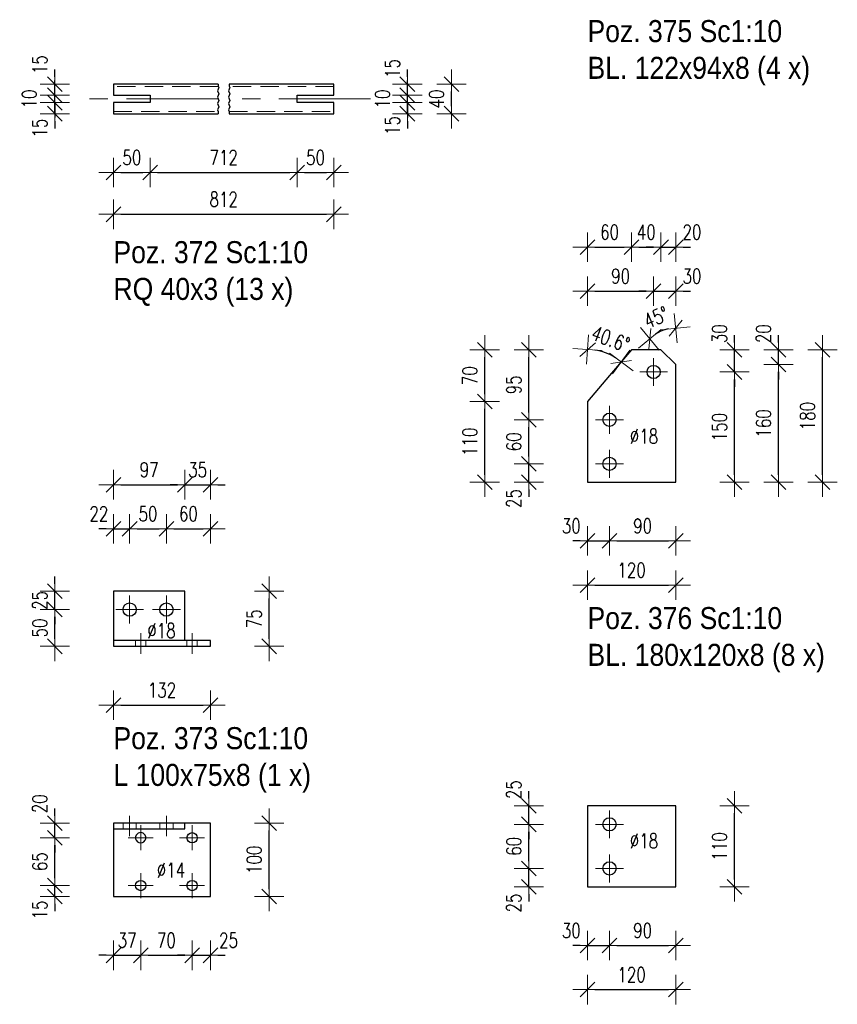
# Model space of a CAD drawing. Header units: millimetres. Extents: x -101 to 461, y 7003 to 7376.
# Tile 4 of 10: x 86 to 197, y 7104 to 7238. Entities that reach past the tile are written whole.
import ezdxf

# ---------------------------------------------------------------- set-up
doc = ezdxf.new("R2010")
doc.units = ezdxf.units.MM
doc.header["$LTSCALE"] = 10
doc.linetypes.add('HIDDEN', pattern=[0.375, 0.25, -0.125])
doc.linetypes.add('MITTE', pattern=[2, 1.25, -0.25, 0.25, -0.25])
doc.layers.get('Defpoints').update_dxf_attribs({"color": 1})
for name, color, linetype, lineweight in [('PS_DIM', 4, 'Continuous', 13), ('PS_Hidden', 2, 'HIDDEN', 9), ('PS_Mid', 5, 'MITTE', 15), ('PS_Plate', 35, 'Continuous', 30), ('PS_Shape', 161, 'Continuous', 30), ('PS_SOLID', 7, 'Continuous', 30), ('PS_TEXT', 3, 'Continuous', 18)]:
    doc.layers.add(name, color=color, linetype=linetype, lineweight=lineweight)
doc.styles.add('gil', font='txt', dxfattribs={"width": 0.9})
doc.styles.add('simplex', font='simplex.shx', dxfattribs={"width": 0.75})
doc.dimstyles.new('1_10_PRZ_DS1-LS10', dxfattribs={"dimtxt": 2, "dimasz": 1, "dimexe": 2, "dimexo": 5, "dimgap": 1, "dimtad": 1, "dimdec": 0, "dimlfac": 10, "dimtxsty": 'simplex', "dimblk": 'dimznak', "dimcen": 2, "dimse1": 1, "dimse2": 1, "dimclrt": 3, "dimadec": 1, "dimazin": 0, "dimtfac": 1, "dimtdec": 0, "dimtix": 1, "dimtmove": 2, "dimatfit": 3, "dimldrblk": 'dim-grot', "dimfxl": 1, "dimarcsym": 0})

# ---------------------------------------------------------------- blocks, each defined once
blk = doc.blocks.new('dim-grot')
blk.add_hatch(color=256).paths.add_polyline_path([(0, 0), (-2, 0.5), (-2, -0.5)])
blk.add_lwpolyline([(0, 0), (-2, 0.5), (-2, -0.5), (0, 0)])
blk = doc.blocks.new('dimznak')
at = {"color": 0}
for points in [[(0, 2), (0, -2)], [(-2, 0), (2, 0)]]:
    blk.add_lwpolyline(points, dxfattribs=at)
at = {"color": 2}
blk.add_lwpolyline([(1, 1), (-1, -1)], dxfattribs=at)
blk = doc.blocks.new('*D505')
at = {"layer": 'Defpoints', "color": 0, "transparency": 16777216}
for p in [(90.48, 7226.35), (103.48, 7226.35), (98.48, 7224.85)]:
    blk.add_point(p, dxfattribs=at)
at = {"layer": 'PS_DIM', "color": 0, "lineweight": -2, "transparency": 16777216}
for p, q in [((90.48, 7227.35), (90.48, 7228.35)), ((90.48, 7224.85), (90.48, 7226.35)), ((90.48, 7223.85), (90.48, 7222.85))]:
    blk.add_line(p, q, dxfattribs=at)
for p, rotation in [((90.48, 7226.35), 270), ((90.48, 7224.85), 90)]:
    blk.add_blockref('dimznak', p, dxfattribs=dict(at, rotation=rotation))
at = {"layer": 'PS_DIM', "color": 3, "transparency": 16777216, "insert": (88.44, 7222.89), "char_height": 2, "attachment_point": 5, "rotation": 90, "style": 'simplex'}
blk.add_mtext('15', dxfattribs=at)
blk = doc.blocks.new('*D506')
at = {"layer": 'Defpoints', "color": 0, "transparency": 16777216}
for p in [(90.48, 7227.35), (98.48, 7227.35), (103.48, 7226.35)]:
    blk.add_point(p, dxfattribs=at)
at = {"layer": 'PS_DIM', "color": 0, "lineweight": -2, "transparency": 16777216}
for p, q in [((90.48, 7228.35), (90.48, 7229.35)), ((90.48, 7226.35), (90.48, 7227.35)), ((90.48, 7225.35), (90.48, 7224.35))]:
    blk.add_line(p, q, dxfattribs=at)
for p, rotation in [((90.48, 7227.35), 270), ((90.48, 7226.35), 90)]:
    blk.add_blockref('dimznak', p, dxfattribs=dict(at, rotation=rotation))
at = {"layer": 'PS_DIM', "color": 3, "transparency": 16777216, "insert": (87.02, 7226.85), "char_height": 2, "attachment_point": 5, "rotation": 90, "style": 'simplex'}
blk.add_mtext('10', dxfattribs=at)
blk = doc.blocks.new('*D507')
at = {"layer": 'Defpoints', "color": 0, "transparency": 16777216}
for p in [(90.48, 7228.85), (98.48, 7228.85), (98.48, 7227.35)]:
    blk.add_point(p, dxfattribs=at)
at = {"layer": 'PS_DIM', "color": 0, "lineweight": -2, "transparency": 16777216}
for p, q in [((90.48, 7229.85), (90.48, 7230.85)), ((90.48, 7227.35), (90.48, 7228.85)), ((90.48, 7226.35), (90.48, 7225.35))]:
    blk.add_line(p, q, dxfattribs=at)
for p, rotation in [((90.48, 7228.85), 270), ((90.48, 7227.35), 90)]:
    blk.add_blockref('dimznak', p, dxfattribs=dict(at, rotation=rotation))
at = {"layer": 'PS_DIM', "color": 3, "transparency": 16777216, "insert": (88.44, 7231.52), "char_height": 2, "attachment_point": 5, "rotation": 90, "style": 'simplex'}
blk.add_mtext('15', dxfattribs=at)
blk = doc.blocks.new('*D508')
at = {"layer": 'Defpoints', "color": 0, "transparency": 16777216}
for p in [(128.48, 7226.35), (138.48, 7226.35), (128.48, 7224.85)]:
    blk.add_point(p, dxfattribs=at)
at = {"layer": 'PS_DIM', "color": 0, "lineweight": -2, "transparency": 16777216}
for p, q in [((138.48, 7227.35), (138.48, 7228.35)), ((138.48, 7224.85), (138.48, 7226.35)), ((138.48, 7223.85), (138.48, 7222.85))]:
    blk.add_line(p, q, dxfattribs=at)
for p, rotation in [((138.48, 7226.35), 270), ((138.48, 7224.85), 90)]:
    blk.add_blockref('dimznak', p, dxfattribs=dict(at, rotation=rotation))
at = {"layer": 'PS_DIM', "color": 3, "transparency": 16777216, "insert": (136.44, 7223.25), "char_height": 2, "attachment_point": 5, "rotation": 90, "style": 'simplex'}
blk.add_mtext('15', dxfattribs=at)
blk = doc.blocks.new('*D509')
at = {"layer": 'Defpoints', "color": 0, "transparency": 16777216}
for p in [(123.48, 7227.35), (128.48, 7226.35), (138.48, 7227.35)]:
    blk.add_point(p, dxfattribs=at)
at = {"layer": 'PS_DIM', "color": 0, "lineweight": -2, "transparency": 16777216}
for p, q in [((138.48, 7228.35), (138.48, 7229.35)), ((138.48, 7226.35), (138.48, 7227.35)), ((138.48, 7225.35), (138.48, 7224.35))]:
    blk.add_line(p, q, dxfattribs=at)
for p, rotation in [((138.48, 7227.35), 270), ((138.48, 7226.35), 90)]:
    blk.add_blockref('dimznak', p, dxfattribs=dict(at, rotation=rotation))
at = {"layer": 'PS_DIM', "color": 3, "transparency": 16777216, "insert": (135.11, 7226.85), "char_height": 2, "attachment_point": 5, "rotation": 90, "style": 'simplex'}
blk.add_mtext('10', dxfattribs=at)
blk = doc.blocks.new('*D510')
at = {"layer": 'Defpoints', "color": 0, "transparency": 16777216}
for p in [(128.48, 7228.85), (138.48, 7228.85), (123.48, 7227.35)]:
    blk.add_point(p, dxfattribs=at)
at = {"layer": 'PS_DIM', "color": 0, "lineweight": -2, "transparency": 16777216}
for p, q in [((138.48, 7229.85), (138.48, 7230.85)), ((138.48, 7227.35), (138.48, 7228.85)), ((138.48, 7226.35), (138.48, 7225.35))]:
    blk.add_line(p, q, dxfattribs=at)
for p, rotation in [((138.48, 7228.85), 270), ((138.48, 7227.35), 90)]:
    blk.add_blockref('dimznak', p, dxfattribs=dict(at, rotation=rotation))
at = {"layer": 'PS_DIM', "color": 3, "transparency": 16777216, "insert": (136.44, 7231.01), "char_height": 2, "attachment_point": 5, "rotation": 90, "style": 'simplex'}
blk.add_mtext('15', dxfattribs=at)
blk = doc.blocks.new('*D512')
at = {"layer": 'Defpoints', "color": 0, "transparency": 16777216}
for p in [(100.68, 7168.35), (100.68, 7157.35), (98.48, 7152.35)]:
    blk.add_point(p, dxfattribs=at)
at = {"layer": 'PS_DIM', "color": 0, "lineweight": -2, "transparency": 16777216}
for p, q in [((97.48, 7168.35), (96.48, 7168.35)), ((98.48, 7168.35), (100.68, 7168.35)), ((101.68, 7168.35), (102.68, 7168.35))]:
    blk.add_line(p, q, dxfattribs=at)
blk.add_blockref('dimznak', (98.48, 7168.35), dxfattribs=at)
at = {"layer": 'PS_DIM', "color": 0, "lineweight": -2, "transparency": 16777216, "rotation": 180}
blk.add_blockref('dimznak', (100.68, 7168.35), dxfattribs=at)
at = {"layer": 'PS_DIM', "color": 3, "transparency": 16777216, "insert": (96.49, 7170.39), "char_height": 2, "attachment_point": 5, "style": 'simplex'}
blk.add_mtext('22', dxfattribs=at)
blk = doc.blocks.new('*D516')
at = {"layer": 'Defpoints', "color": 0, "transparency": 16777216}
for p in [(111.68, 7174.35), (108.18, 7153.15), (111.68, 7152.35)]:
    blk.add_point(p, dxfattribs=at)
at = {"layer": 'PS_DIM', "color": 0, "lineweight": -2, "transparency": 16777216}
for p, q in [((107.18, 7174.35), (106.18, 7174.35)), ((108.18, 7174.35), (111.68, 7174.35)), ((112.68, 7174.35), (113.68, 7174.35))]:
    blk.add_line(p, q, dxfattribs=at)
blk.add_blockref('dimznak', (108.18, 7174.35), dxfattribs=at)
at = {"layer": 'PS_DIM', "color": 0, "lineweight": -2, "transparency": 16777216, "rotation": 180}
blk.add_blockref('dimznak', (111.68, 7174.35), dxfattribs=at)
at = {"layer": 'PS_DIM', "color": 3, "transparency": 16777216, "insert": (109.93, 7176.39), "char_height": 2, "attachment_point": 5, "style": 'simplex'}
blk.add_mtext('35', dxfattribs=at)
blk = doc.blocks.new('*D519')
at = {"layer": 'Defpoints', "color": 0, "transparency": 16777216}
for p in [(90.48, 7159.85), (98.48, 7159.85), (100.68, 7157.35)]:
    blk.add_point(p, dxfattribs=at)
at = {"layer": 'PS_DIM', "color": 0, "lineweight": -2, "transparency": 16777216}
for p, q in [((90.48, 7160.85), (90.48, 7161.85)), ((90.48, 7157.35), (90.48, 7159.85)), ((90.48, 7156.35), (90.48, 7155.35))]:
    blk.add_line(p, q, dxfattribs=at)
for p, rotation in [((90.48, 7159.85), 270), ((90.48, 7157.35), 90)]:
    blk.add_blockref('dimznak', p, dxfattribs=dict(at, rotation=rotation))
at = {"layer": 'PS_DIM', "color": 3, "transparency": 16777216, "insert": (88.44, 7158.6), "char_height": 2, "attachment_point": 5, "rotation": 90, "style": 'simplex'}
blk.add_mtext('25', dxfattribs=at)
blk = doc.blocks.new('*D521')
at = {"layer": 'Defpoints', "color": 0, "transparency": 16777216}
for p in [(102.18, 7119.79), (98.48, 7118.29), (102.18, 7110.29)]:
    blk.add_point(p, dxfattribs=at)
at = {"layer": 'PS_DIM', "color": 0, "lineweight": -2, "transparency": 16777216}
for p, q in [((97.48, 7110.29), (96.48, 7110.29)), ((98.48, 7110.29), (102.18, 7110.29)), ((103.18, 7110.29), (104.18, 7110.29))]:
    blk.add_line(p, q, dxfattribs=at)
blk.add_blockref('dimznak', (98.48, 7110.29), dxfattribs=at)
at = {"layer": 'PS_DIM', "color": 0, "lineweight": -2, "transparency": 16777216, "rotation": 180}
blk.add_blockref('dimznak', (102.18, 7110.29), dxfattribs=at)
at = {"layer": 'PS_DIM', "color": 3, "transparency": 16777216, "insert": (100.33, 7112.33), "char_height": 2, "attachment_point": 5, "style": 'simplex'}
blk.add_mtext('37', dxfattribs=at)
blk = doc.blocks.new('*D523')
at = {"layer": 'Defpoints', "color": 0, "transparency": 16777216}
for p in [(109.18, 7119.79), (111.68, 7118.29), (111.68, 7110.29)]:
    blk.add_point(p, dxfattribs=at)
at = {"layer": 'PS_DIM', "color": 0, "lineweight": -2, "transparency": 16777216}
for p, q in [((108.18, 7110.29), (107.18, 7110.29)), ((109.18, 7110.29), (111.68, 7110.29)), ((112.68, 7110.29), (113.68, 7110.29))]:
    blk.add_line(p, q, dxfattribs=at)
blk.add_blockref('dimznak', (109.18, 7110.29), dxfattribs=at)
at = {"layer": 'PS_DIM', "color": 0, "lineweight": -2, "transparency": 16777216, "rotation": 180}
blk.add_blockref('dimznak', (111.68, 7110.29), dxfattribs=at)
at = {"layer": 'PS_DIM', "color": 3, "transparency": 16777216, "insert": (114.14, 7112.33), "char_height": 2, "attachment_point": 5, "style": 'simplex'}
blk.add_mtext('25', dxfattribs=at)
blk = doc.blocks.new('*D524')
at = {"layer": 'Defpoints', "color": 0, "transparency": 16777216}
for p in [(90.48, 7119.79), (102.18, 7119.79), (98.48, 7118.29)]:
    blk.add_point(p, dxfattribs=at)
at = {"layer": 'PS_DIM', "color": 0, "lineweight": -2, "transparency": 16777216}
for p, q in [((90.48, 7120.79), (90.48, 7121.79)), ((90.48, 7118.29), (90.48, 7119.79)), ((90.48, 7117.29), (90.48, 7116.29))]:
    blk.add_line(p, q, dxfattribs=at)
for p, rotation in [((90.48, 7119.79), 270), ((90.48, 7118.29), 90)]:
    blk.add_blockref('dimznak', p, dxfattribs=dict(at, rotation=rotation))
at = {"layer": 'PS_DIM', "color": 3, "transparency": 16777216, "insert": (88.44, 7116.46), "char_height": 2, "attachment_point": 5, "rotation": 90, "style": 'simplex'}
blk.add_mtext('15', dxfattribs=at)
blk = doc.blocks.new('*D526')
at = {"layer": 'Defpoints', "color": 0, "transparency": 16777216}
for p in [(90.48, 7128.29), (98.48, 7128.29), (102.18, 7126.29)]:
    blk.add_point(p, dxfattribs=at)
at = {"layer": 'PS_DIM', "color": 0, "lineweight": -2, "transparency": 16777216}
for p, q in [((90.48, 7129.29), (90.48, 7130.29)), ((90.48, 7126.29), (90.48, 7128.29)), ((90.48, 7125.29), (90.48, 7124.29))]:
    blk.add_line(p, q, dxfattribs=at)
for p, rotation in [((90.48, 7128.29), 270), ((90.48, 7126.29), 90)]:
    blk.add_blockref('dimznak', p, dxfattribs=dict(at, rotation=rotation))
at = {"layer": 'PS_DIM', "color": 3, "transparency": 16777216, "insert": (88.44, 7130.92), "char_height": 2, "attachment_point": 5, "rotation": 90, "style": 'simplex'}
blk.add_mtext('20', dxfattribs=at)
blk = doc.blocks.new('*D419')
at = {"layer": 'Defpoints', "color": 0, "transparency": 16777216}
for p in [(166.01, 7177.19), (163.01, 7174.69), (166.01, 7166.69)]:
    blk.add_point(p, dxfattribs=at)
at = {"layer": 'PS_DIM', "color": 0, "lineweight": -2, "transparency": 16777216}
for p, q in [((162.01, 7166.69), (161.01, 7166.69)), ((163.01, 7166.69), (166.01, 7166.69)), ((167.01, 7166.69), (168.01, 7166.69))]:
    blk.add_line(p, q, dxfattribs=at)
blk.add_blockref('dimznak', (163.01, 7166.69), dxfattribs=at)
at = {"layer": 'PS_DIM', "color": 0, "lineweight": -2, "transparency": 16777216, "rotation": 180}
blk.add_blockref('dimznak', (166.01, 7166.69), dxfattribs=at)
at = {"layer": 'PS_DIM', "color": 3, "transparency": 16777216, "insert": (160.8, 7168.73), "char_height": 2, "attachment_point": 5, "style": 'simplex'}
blk.add_mtext('30', dxfattribs=at)
blk = doc.blocks.new('*D422')
at = {"layer": 'Defpoints', "color": 0, "transparency": 16777216}
for p in [(173.73, 7195.48), (175.01, 7193.51), (173.01, 7192.69), (175.01, 7190.69)]:
    blk.add_point(p, dxfattribs=at)
at = {"layer": 'PS_DIM', "color": 0, "lineweight": -2, "transparency": 16777216}
blk.add_arc((175.01, 7190.69), 4.97, 101.5545, 123.4455, dxfattribs=at)
for p, rotation in [((171.5, 7194.2), 219.2227456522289), ((175.01, 7195.65), 5.77725434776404)]:
    blk.add_blockref('dimznak', p, dxfattribs=dict(at, rotation=rotation))
at = {"layer": 'PS_DIM', "color": 3, "transparency": 16777216, "insert": (172.35, 7197.12), "char_height": 2, "attachment_point": 5, "rotation": 22.5, "style": 'simplex'}
blk.add_mtext('45%%d', dxfattribs=at)
blk = doc.blocks.new('*D423')
at = {"layer": 'Defpoints', "color": 0, "transparency": 16777216}
for p in [(163.01, 7194.91), (166.22, 7191.97), (169.01, 7192.69), (163.01, 7185.69)]:
    blk.add_point(p, dxfattribs=at)
at = {"layer": 'PS_DIM', "color": 0, "lineweight": -2, "transparency": 16777216}
blk.add_arc((163.01, 7185.69), 7.05, 57.5286, 81.8701, dxfattribs=at)
for p, rotation in [((163.01, 7192.74), 175.9350352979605), ((167.6, 7191.04), 323.4636700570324)]:
    blk.add_blockref('dimznak', p, dxfattribs=dict(at, rotation=rotation))
at = {"layer": 'PS_DIM', "color": 3, "transparency": 16777216, "insert": (166.15, 7194.18), "char_height": 2, "attachment_point": 5, "rotation": 339.6994, "style": 'simplex'}
blk.add_mtext('40.6%%d', dxfattribs=at)
blk = doc.blocks.new('*D425')
at = {"layer": 'Defpoints', "color": 0, "transparency": 16777216}
for p in [(175.01, 7200.69), (175.01, 7192.69), (172.01, 7189.69)]:
    blk.add_point(p, dxfattribs=at)
at = {"layer": 'PS_DIM', "color": 0, "lineweight": -2, "transparency": 16777216}
for p, q in [((171.01, 7200.69), (170.01, 7200.69)), ((172.01, 7200.69), (175.01, 7200.69)), ((176.01, 7200.69), (177.01, 7200.69))]:
    blk.add_line(p, q, dxfattribs=at)
blk.add_blockref('dimznak', (172.01, 7200.69), dxfattribs=at)
at = {"layer": 'PS_DIM', "color": 0, "lineweight": -2, "transparency": 16777216, "rotation": 180}
blk.add_blockref('dimznak', (175.01, 7200.69), dxfattribs=at)
at = {"layer": 'PS_DIM', "color": 3, "transparency": 16777216, "insert": (177.23, 7202.73), "char_height": 2, "attachment_point": 5, "style": 'simplex'}
blk.add_mtext('30', dxfattribs=at)
blk = doc.blocks.new('*D428')
at = {"layer": 'Defpoints', "color": 0, "transparency": 16777216}
for p in [(175.01, 7206.69), (173.01, 7192.69), (175.01, 7190.69)]:
    blk.add_point(p, dxfattribs=at)
at = {"layer": 'PS_DIM', "color": 0, "lineweight": -2, "transparency": 16777216}
for p, q in [((172.01, 7206.69), (171.01, 7206.69)), ((173.01, 7206.69), (175.01, 7206.69)), ((176.01, 7206.69), (177.01, 7206.69))]:
    blk.add_line(p, q, dxfattribs=at)
blk.add_blockref('dimznak', (173.01, 7206.69), dxfattribs=at)
at = {"layer": 'PS_DIM', "color": 0, "lineweight": -2, "transparency": 16777216, "rotation": 180}
blk.add_blockref('dimznak', (175.01, 7206.69), dxfattribs=at)
at = {"layer": 'PS_DIM', "color": 3, "transparency": 16777216, "insert": (177.23, 7208.73), "char_height": 2, "attachment_point": 5, "style": 'simplex'}
blk.add_mtext('20', dxfattribs=at)
blk = doc.blocks.new('*D429')
at = {"layer": 'Defpoints', "color": 0, "transparency": 16777216}
for p in [(155.01, 7177.19), (166.01, 7177.19), (163.01, 7174.69)]:
    blk.add_point(p, dxfattribs=at)
at = {"layer": 'PS_DIM', "color": 0, "lineweight": -2, "transparency": 16777216}
for p, q in [((155.01, 7178.19), (155.01, 7179.19)), ((155.01, 7174.69), (155.01, 7177.19)), ((155.01, 7173.69), (155.01, 7172.69))]:
    blk.add_line(p, q, dxfattribs=at)
for p, rotation in [((155.01, 7177.19), 270), ((155.01, 7174.69), 90)]:
    blk.add_blockref('dimznak', p, dxfattribs=dict(at, rotation=rotation))
at = {"layer": 'PS_DIM', "color": 3, "transparency": 16777216, "insert": (152.97, 7172.47), "char_height": 2, "attachment_point": 5, "rotation": 90, "style": 'simplex'}
blk.add_mtext('25', dxfattribs=at)
blk = doc.blocks.new('*D435')
at = {"layer": 'Defpoints', "color": 0, "transparency": 16777216}
for p in [(175.01, 7192.69), (183.01, 7192.69), (172.01, 7189.69)]:
    blk.add_point(p, dxfattribs=at)
at = {"layer": 'PS_DIM', "color": 0, "lineweight": -2, "transparency": 16777216}
for p, q in [((183.01, 7193.69), (183.01, 7194.69)), ((183.01, 7189.69), (183.01, 7192.69)), ((183.01, 7188.69), (183.01, 7187.69))]:
    blk.add_line(p, q, dxfattribs=at)
for p, rotation in [((183.01, 7192.69), 270), ((183.01, 7189.69), 90)]:
    blk.add_blockref('dimznak', p, dxfattribs=dict(at, rotation=rotation))
at = {"layer": 'PS_DIM', "color": 3, "transparency": 16777216, "insert": (180.97, 7194.9), "char_height": 2, "attachment_point": 5, "rotation": 90, "style": 'simplex'}
blk.add_mtext('30', dxfattribs=at)
blk = doc.blocks.new('*D437')
at = {"layer": 'Defpoints', "color": 0, "transparency": 16777216}
for p in [(173.01, 7192.69), (189.01, 7192.69), (175.01, 7190.69)]:
    blk.add_point(p, dxfattribs=at)
at = {"layer": 'PS_DIM', "color": 0, "lineweight": -2, "transparency": 16777216}
for p, q in [((189.01, 7193.69), (189.01, 7194.69)), ((189.01, 7190.69), (189.01, 7192.69)), ((189.01, 7189.69), (189.01, 7188.69))]:
    blk.add_line(p, q, dxfattribs=at)
for p, rotation in [((189.01, 7192.69), 270), ((189.01, 7190.69), 90)]:
    blk.add_blockref('dimznak', p, dxfattribs=dict(at, rotation=rotation))
at = {"layer": 'PS_DIM', "color": 3, "transparency": 16777216, "insert": (186.97, 7194.9), "char_height": 2, "attachment_point": 5, "rotation": 90, "style": 'simplex'}
blk.add_mtext('20', dxfattribs=at)
blk = doc.blocks.new('*X18')
at = {"layer": 'PS_Mid', "color": 5, "linetype": 'MITTE'}
for p, q in [((3, 7.9), (3, 4.1)), ((4.9, 6), (1.1, 6)), ((-3, 1.4), (-3, -2.4)), ((-1.1, -0.5), (-4.9, -0.5)), ((-3, -4.6), (-3, -8.4)), ((-1.1, -6.5), (-4.9, -6.5))]:
    blk.add_line(p, q, dxfattribs=at)
at = {"layer": 'PS_SOLID', "color": 7, "linetype": 'Continuous'}
for p, q in [((0, 9), (-3, 5.5)), ((3, 9), (0, 9)), ((4, 9), (3, 9)), ((6, 7), (4, 9)), ((6, -9), (6, 7)), ((-3, 5.5), (-6, 2)), ((-6, 2), (-6, -9)), ((-6, -9), (6, -9))]:
    blk.add_line(p, q, dxfattribs=at)
at = {"layer": 'PS_SOLID', "color": 7}
for centre in [(3, 6), (-3, -0.5), (-3, -6.5)]:
    blk.add_circle(centre, 0.9, dxfattribs=at)
blk = doc.blocks.new('*D439')
at = {"layer": 'Defpoints', "color": 0, "transparency": 16777216}
for p in [(166.01, 7122.12), (163.01, 7119.62), (166.01, 7111.62)]:
    blk.add_point(p, dxfattribs=at)
at = {"layer": 'PS_DIM', "color": 0, "lineweight": -2, "transparency": 16777216}
for p, q in [((162.01, 7111.62), (161.01, 7111.62)), ((163.01, 7111.62), (166.01, 7111.62)), ((167.01, 7111.62), (168.01, 7111.62))]:
    blk.add_line(p, q, dxfattribs=at)
blk.add_blockref('dimznak', (163.01, 7111.62), dxfattribs=at)
at = {"layer": 'PS_DIM', "color": 0, "lineweight": -2, "transparency": 16777216, "rotation": 180}
blk.add_blockref('dimznak', (166.01, 7111.62), dxfattribs=at)
at = {"layer": 'PS_DIM', "color": 3, "transparency": 16777216, "insert": (160.8, 7113.66), "char_height": 2, "attachment_point": 5, "style": 'simplex'}
blk.add_mtext('30', dxfattribs=at)
blk = doc.blocks.new('*D442')
at = {"layer": 'Defpoints', "color": 0, "transparency": 16777216}
for p in [(155.01, 7122.12), (166.01, 7122.12), (163.01, 7119.62)]:
    blk.add_point(p, dxfattribs=at)
at = {"layer": 'PS_DIM', "color": 0, "lineweight": -2, "transparency": 16777216}
for p, q in [((155.01, 7123.12), (155.01, 7124.12)), ((155.01, 7119.62), (155.01, 7122.12)), ((155.01, 7118.62), (155.01, 7117.62))]:
    blk.add_line(p, q, dxfattribs=at)
for p, rotation in [((155.01, 7122.12), 270), ((155.01, 7119.62), 90)]:
    blk.add_blockref('dimznak', p, dxfattribs=dict(at, rotation=rotation))
at = {"layer": 'PS_DIM', "color": 3, "transparency": 16777216, "insert": (152.97, 7117.41), "char_height": 2, "attachment_point": 5, "rotation": 90, "style": 'simplex'}
blk.add_mtext('25', dxfattribs=at)
blk = doc.blocks.new('*D444')
at = {"layer": 'Defpoints', "color": 0, "transparency": 16777216}
for p in [(155.01, 7130.62), (163.01, 7130.62), (166.01, 7128.12)]:
    blk.add_point(p, dxfattribs=at)
at = {"layer": 'PS_DIM', "color": 0, "lineweight": -2, "transparency": 16777216}
for p, q in [((155.01, 7131.62), (155.01, 7132.62)), ((155.01, 7128.12), (155.01, 7130.62)), ((155.01, 7127.12), (155.01, 7126.12))]:
    blk.add_line(p, q, dxfattribs=at)
for p, rotation in [((155.01, 7130.62), 270), ((155.01, 7128.12), 90)]:
    blk.add_blockref('dimznak', p, dxfattribs=dict(at, rotation=rotation))
at = {"layer": 'PS_DIM', "color": 3, "transparency": 16777216, "insert": (152.97, 7132.84), "char_height": 2, "attachment_point": 5, "rotation": 90, "style": 'simplex'}
blk.add_mtext('25', dxfattribs=at)
blk = doc.blocks.new('*X19')
at = {"layer": 'PS_Mid', "color": 5, "linetype": 'MITTE'}
for p, q in [((-3, 4.9), (-3, 1.1)), ((-1.1, 3), (-4.9, 3)), ((-3, -1.1), (-3, -4.9)), ((-1.1, -3), (-4.9, -3))]:
    blk.add_line(p, q, dxfattribs=at)
at = {"layer": 'PS_SOLID', "color": 7, "linetype": 'Continuous'}
for p, q in [((-3, 5.5), (-6, 5.5)), ((-6, 5.5), (-6, -5.5)), ((6, 5.5), (-3, 5.5)), ((6, -5.5), (6, 5.5)), ((-6, -5.5), (6, -5.5))]:
    blk.add_line(p, q, dxfattribs=at)
at = {"layer": 'PS_SOLID', "color": 7}
for centre in [(-3, 3), (-3, -3)]:
    blk.add_circle(centre, 0.9, dxfattribs=at)
blk = doc.blocks.new('*X307')
at = {"color": 1}
for p, q in [((126.01, 7228.4), (125.83, 7227.96)), ((125.83, 7227.96), (126.01, 7227.53)), ((125.92, 7228.85), (125.92, 7228.61)), ((125.92, 7228.61), (126.01, 7228.4)), ((127.51, 7228.4), (127.33, 7227.96)), ((127.33, 7227.96), (127.51, 7227.53)), ((127.42, 7228.85), (127.42, 7228.61)), ((127.42, 7228.61), (127.51, 7228.4)), ((126.01, 7227.53), (125.83, 7227.1)), ((125.83, 7227.1), (126.01, 7226.66)), ((126.01, 7226.66), (125.83, 7226.23)), ((127.51, 7227.53), (127.33, 7227.1)), ((127.33, 7227.1), (127.51, 7226.66)), ((127.51, 7226.66), (127.33, 7226.23)), ((125.83, 7226.23), (126.01, 7225.8)), ((126.01, 7225.8), (125.83, 7225.36)), ((125.83, 7225.36), (125.92, 7225.15)), ((125.92, 7225.15), (125.92, 7224.85)), ((127.33, 7226.23), (127.51, 7225.8)), ((127.51, 7225.8), (127.33, 7225.36)), ((127.33, 7225.36), (127.42, 7225.15)), ((127.42, 7225.15), (127.42, 7224.85))]:
    blk.add_line(p, q, dxfattribs=at)
at = {"layer": 'PS_Hidden', "color": 2, "linetype": 'HIDDEN'}
for p, q in [((125.92, 7228.55), (111.67, 7228.55)), ((141.67, 7228.55), (127.42, 7228.55)), ((111.67, 7225.15), (125.92, 7225.15)), ((127.42, 7225.15), (141.67, 7225.15))]:
    blk.add_line(p, q, dxfattribs=at)
at = {"layer": 'PS_Mid', "color": 5, "linetype": 'MITTE'}
for p, q in [((125.92, 7226.85), (106.67, 7226.85)), ((146.67, 7226.85), (127.42, 7226.85))]:
    blk.add_line(p, q, dxfattribs=at)
at = {"layer": 'PS_SOLID', "color": 7, "linetype": 'Continuous'}
for p, q in [((125.92, 7228.85), (111.67, 7228.85)), ((111.67, 7228.85), (111.67, 7227.35)), ((141.67, 7228.85), (127.42, 7228.85)), ((141.67, 7227.35), (141.67, 7228.85)), ((111.67, 7227.35), (116.67, 7227.35)), ((116.67, 7226.35), (111.67, 7226.35)), ((111.67, 7226.35), (111.67, 7224.85)), ((116.67, 7227.35), (116.67, 7226.35)), ((136.67, 7226.35), (136.67, 7227.35)), ((136.67, 7227.35), (141.67, 7227.35)), ((141.67, 7226.35), (136.67, 7226.35)), ((141.67, 7224.85), (141.67, 7226.35)), ((111.67, 7224.85), (125.92, 7224.85)), ((127.42, 7224.85), (141.67, 7224.85))]:
    blk.add_line(p, q, dxfattribs=at)
blk = doc.blocks.new('*X308')
at = {"layer": 'PS_Hidden', "color": 2, "linetype": 'HIDDEN'}
for p, q in [((111.67, 7159.85), (111.67, 7153.15)), ((114.67, 7153.15), (114.67, 7152.35)), ((116.07, 7152.35), (116.07, 7153.15)), ((121.67, 7153.15), (121.67, 7152.35)), ((123.07, 7152.35), (123.07, 7153.15))]:
    blk.add_line(p, q, dxfattribs=at)
at = {"layer": 'PS_Mid', "color": 5, "linetype": 'MITTE'}
for p, q in [((113.87, 7159.25), (113.87, 7155.45)), ((118.87, 7159.25), (118.87, 7155.45)), ((115.77, 7157.35), (111.97, 7157.35)), ((120.77, 7157.35), (116.97, 7157.35)), ((115.37, 7151.35), (115.37, 7154.15)), ((115.37, 7151.35), (115.37, 7154.15)), ((122.37, 7151.35), (122.37, 7154.15)), ((122.37, 7151.35), (122.37, 7154.15))]:
    blk.add_line(p, q, dxfattribs=at)
at = {"layer": 'PS_SOLID', "color": 7, "linetype": 'Continuous'}
for p, q in [((113.87, 7159.85), (111.67, 7159.85)), ((111.67, 7159.85), (111.67, 7153.15)), ((118.87, 7159.85), (113.87, 7159.85)), ((121.37, 7159.85), (118.87, 7159.85)), ((121.37, 7153.15), (121.37, 7159.85)), ((124.87, 7153.15), (111.67, 7153.15)), ((111.67, 7153.15), (111.67, 7152.35)), ((124.87, 7152.35), (124.87, 7153.15)), ((111.67, 7152.35), (115.37, 7152.35)), ((115.37, 7152.35), (122.37, 7152.35)), ((122.37, 7152.35), (124.87, 7152.35))]:
    blk.add_line(p, q, dxfattribs=at)
at = {"layer": 'PS_SOLID', "color": 7}
for centre in [(113.87, 7157.35), (118.87, 7157.35)]:
    blk.add_circle(centre, 0.9, dxfattribs=at)
blk = doc.blocks.new('*X309')
at = {"color": 3, "style": 'gil', "width": 0.9}
for s, p in [('Poz. 373 Sc1:10', (111.67, 7138.35)), ('L 100x75x8 (1 x)', (111.67, 7133.35))]:
    blk.add_text(s, height=3, dxfattribs=at).set_placement(p)
blk = doc.blocks.new('*X310')
at = {"layer": 'PS_Hidden', "color": 2, "linetype": 'HIDDEN'}
for p, q in [((112.97, 7128.29), (112.97, 7127.49)), ((114.77, 7127.49), (114.77, 7128.29)), ((117.97, 7128.29), (117.97, 7127.49)), ((119.77, 7127.49), (119.77, 7128.29))]:
    blk.add_line(p, q, dxfattribs=at)
at = {"layer": 'PS_Mid', "color": 5, "linetype": 'MITTE'}
for p, q in [((113.87, 7126.49), (113.87, 7129.29)), ((118.87, 7126.49), (118.87, 7129.29)), ((115.37, 7127.99), (115.37, 7124.59)), ((122.37, 7127.99), (122.37, 7124.59)), ((117.07, 7126.29), (113.67, 7126.29)), ((124.07, 7126.29), (120.67, 7126.29)), ((115.37, 7121.49), (115.37, 7118.09)), ((122.37, 7121.49), (122.37, 7118.09)), ((117.07, 7119.79), (113.67, 7119.79)), ((124.07, 7119.79), (120.67, 7119.79))]:
    blk.add_line(p, q, dxfattribs=at)
at = {"layer": 'PS_SOLID', "color": 7, "linetype": 'Continuous'}
for p, q in [((121.37, 7128.29), (111.67, 7128.29)), ((111.67, 7128.29), (111.67, 7127.49)), ((111.67, 7127.49), (111.67, 7118.29)), ((111.67, 7127.49), (113.87, 7127.49)), ((113.87, 7127.49), (118.87, 7127.49)), ((118.87, 7127.49), (121.37, 7127.49)), ((122.37, 7128.29), (121.37, 7128.29)), ((121.37, 7127.49), (121.37, 7128.29)), ((124.87, 7128.29), (122.37, 7128.29)), ((124.87, 7118.29), (124.87, 7128.29)), ((111.67, 7118.29), (124.87, 7118.29))]:
    blk.add_line(p, q, dxfattribs=at)
at = {"layer": 'PS_SOLID', "color": 7}
for centre in [(122.37, 7126.29), (115.37, 7119.79), (122.37, 7119.79)]:
    blk.add_circle(centre, 0.7, dxfattribs=at)
at = {"layer": 'PS_SOLID'}
for start, end in [(150, 30), (30, 150)]:
    blk.add_arc((115.37, 7126.29), 0.7, start, end, dxfattribs=at)
blk = doc.blocks.new('*X312')
at = {"color": 3, "style": 'gil', "width": 0.9}
for s, p in [('Poz. 375 Sc1:10', (184.95, 7234.59)), ('BL. 122x94x8 (4 x)', (184.95, 7229.59))]:
    blk.add_text(s, height=3, dxfattribs=at).set_placement(p)

msp = doc.modelspace()

# ---------------------------------------------------------------- block references
at = {"layer": 'PS_Plate'}
for name, p in [('*X18', (169.01, 7183.69)), ('*X19', (169.01, 7125.12))]:
    msp.add_blockref(name, p, dxfattribs=at)
at = {"layer": 'PS_Shape', "color": 40}
msp.add_blockref('*X307', (-13.19, 0), dxfattribs=at)
at = {"layer": 'PS_Shape'}
for name in ['*X308', '*X310']:
    msp.add_blockref(name, (-13.19, 0), dxfattribs=at)
at = {"layer": 'PS_TEXT'}
for name, p in [('*X312', (-21.94, 0)), ('*X309', (-13.19, 0))]:
    msp.add_blockref(name, p, dxfattribs=at)

# ---------------------------------------------------------------- texts
at = {"color": 3, "style": 'gil', "width": 0.9}
for s, p in [('Poz. 372 Sc1:10', (98.48, 7204.5)), ('RQ 40x3 (13 x)', (98.48, 7199.5)), ('Poz. 376 Sc1:10', (163.01, 7154.69)), ('BL. 180x120x8 (8 x)', (163.01, 7149.69))]:
    msp.add_text(s, height=3, dxfattribs=at).set_placement(p)
at = {"layer": 'PS_DIM', "char_height": 2, "style": 'simplex'}
for s, insert, attachment_point in [('\\A1;%%c18', (168.77, 7179.94), 7), ('\\A1;%%c18', (103.08, 7154.48), 4), ('\\A1;%%c18', (168.77, 7124.88), 7), ('\\A1;%%c14', (104.38, 7121.88), 4)]:
    msp.add_mtext(s, dxfattribs=dict(at, insert=insert, attachment_point=attachment_point))

# ---------------------------------------------------------------- dimensions: what is measured, and where the dimension line sits
at = {"layer": 'PS_DIM'}
for base, p1, p2, picture, middle in [((90.48, 7228.85), (98.48, 7227.35), (98.48, 7228.85), '*D507', (88.44, 7231.52)), ((138.48, 7228.85), (123.48, 7227.35), (128.48, 7228.85), '*D510', (136.44, 7231.01)), ((90.48, 7227.35), (103.48, 7226.35), (98.48, 7227.35), '*D506', (87.02, 7226.85)), ((138.48, 7227.35), (128.48, 7226.35), (123.48, 7227.35), '*D509', (135.11, 7226.85)), ((90.48, 7226.35), (98.48, 7224.85), (103.48, 7226.35), '*D505', (88.44, 7222.89)), ((138.48, 7226.35), (128.48, 7224.85), (128.48, 7226.35), '*D508', (136.44, 7223.25)), ((90.48, 7159.85), (100.68, 7157.35), (98.48, 7159.85), '*D519', (88.44, 7158.6)), ((90.48, 7128.29), (102.18, 7126.29), (98.48, 7128.29), '*D526', (88.44, 7130.92)), ((90.48, 7119.79), (98.48, 7118.29), (102.18, 7119.79), '*D524', (88.44, 7116.46))]:
    dim = msp.add_linear_dim(base=base, p1=p1, p2=p2, angle=90, dimstyle='1_10_PRZ_DS1-LS10', dxfattribs=at)
    dim.commit()
    dim.dimension.update_dxf_attribs({"geometry": picture, "text_midpoint": middle, "dimtype": 160})
for base, p1, p2, location in [((144.48, 7228.85), (128.48, 7224.85), (128.48, 7228.85), (142.44, 7226.85)), ((119.68, 7159.85), (111.68, 7152.35), (111.68, 7159.85), (117.64, 7156.1)), ((90.48, 7157.35), (98.48, 7152.35), (100.68, 7157.35), (88.44, 7154.85)), ((119.68, 7128.29), (111.68, 7118.29), (111.68, 7128.29), (117.64, 7123.29)), ((90.48, 7126.29), (102.18, 7119.79), (102.18, 7126.29), (88.44, 7123.04))]:
    msp.add_linear_dim(base=base, p1=p1, p2=p2, angle=90, location=location, dimstyle='1_10_PRZ_DS1-LS10', dxfattribs=at).render()
for base, p1, p2, location in [((103.48, 7216.85), (98.48, 7224.85), (103.48, 7227.35), (100.98, 7218.89)), ((128.48, 7216.85), (123.48, 7226.35), (128.48, 7224.85), (125.98, 7218.89)), ((108.18, 7174.35), (98.48, 7152.35), (108.18, 7153.15), (103.33, 7176.39)), ((105.68, 7168.35), (100.68, 7157.35), (105.68, 7157.35), (103.18, 7170.39)), ((111.68, 7168.35), (105.68, 7157.35), (111.68, 7152.35), (108.68, 7170.39)), ((111.68, 7144.35), (98.48, 7152.35), (111.68, 7152.35), (105.08, 7146.39)), ((109.18, 7110.29), (102.18, 7119.79), (109.18, 7119.79), (105.68, 7112.33))]:
    msp.add_linear_dim(base=base, p1=p1, p2=p2, location=location, dimstyle='1_10_PRZ_DS1-LS10', dxfattribs=at).render()
for base, p1, p2, location, text in [((123.48, 7216.85), (103.48, 7227.35), (123.48, 7226.35), (113.48, 7218.89), '712'), ((128.48, 7211.15), (98.48, 7225.15), (128.48, 7225.15), (113.48, 7213.19), '812'), ((169.01, 7206.69), (163.01, 7185.69), (169.01, 7192.69), (166.01, 7208.73), '60'), ((173.01, 7206.69), (169.01, 7192.69), (173.01, 7192.69), (171.01, 7208.73), '40'), ((172.01, 7200.69), (163.01, 7185.69), (172.01, 7189.69), (167.51, 7202.73), '90'), ((175.01, 7166.69), (166.01, 7177.19), (175.01, 7174.69), (170.51, 7168.73), '90'), ((175.01, 7160.69), (163.01, 7174.69), (175.01, 7174.69), (169.01, 7162.73), '120'), ((175.01, 7111.62), (166.01, 7122.12), (175.01, 7119.62), (170.51, 7113.66), '90'), ((175.01, 7105.62), (163.01, 7119.62), (175.01, 7119.62), (169.01, 7107.66), '120')]:
    msp.add_linear_dim(base=base, p1=p1, p2=p2, location=location, text=text, dimstyle='1_10_PRZ_DS1-LS10', dxfattribs=at).render()
for base, p1, p2, text, picture, middle in [((175.01, 7206.69), (173.01, 7192.69), (175.01, 7190.69), '20', '*D428', (177.23, 7208.73)), ((175.01, 7200.69), (172.01, 7189.69), (175.01, 7192.69), '30', '*D425', (177.23, 7202.73)), ((166.01, 7166.69), (163.01, 7174.69), (166.01, 7177.19), '30', '*D419', (160.8, 7168.73)), ((166.01, 7111.62), (163.01, 7119.62), (166.01, 7122.12), '30', '*D439', (160.8, 7113.66))]:
    dim = msp.add_linear_dim(base=base, p1=p1, p2=p2, text=text, dimstyle='1_10_PRZ_DS1-LS10', dxfattribs=at)
    dim.commit()
    dim.dimension.update_dxf_attribs({"geometry": picture, "text_midpoint": middle, "dimtype": 160})
for base, center, p1, p2, text, picture, middle in [((173.73, 7195.48), (175.01, 7190.69), (175.01, 7193.51), (173.01, 7192.69), '45%%d', '*D422', (172.35, 7197.12)), ((166.22, 7191.97), (163.01, 7185.69), (169.01, 7192.69), (163.01, 7194.91), '40.6%%d', '*D423', (166.15, 7194.18))]:
    dim = msp.add_angular_dim_3p(base=base, center=center, p1=p1, p2=p2, text=text, dimstyle='1_10_PRZ_DS1-LS10', dxfattribs=at)
    dim.commit()
    dim.dimension.update_dxf_attribs({"geometry": picture, "text_midpoint": middle})
for base, p1, p2, text, picture, middle in [((183.01, 7192.69), (172.01, 7189.69), (175.01, 7192.69), '30', '*D435', (180.97, 7194.9)), ((189.01, 7192.69), (175.01, 7190.69), (173.01, 7192.69), '20', '*D437', (186.97, 7194.9)), ((155.01, 7177.19), (163.01, 7174.69), (166.01, 7177.19), '25', '*D429', (152.97, 7172.47)), ((155.01, 7130.62), (166.01, 7128.12), (163.01, 7130.62), '25', '*D444', (152.97, 7132.84)), ((155.01, 7122.12), (163.01, 7119.62), (166.01, 7122.12), '25', '*D442', (152.97, 7117.41))]:
    dim = msp.add_linear_dim(base=base, p1=p1, p2=p2, angle=90, text=text, dimstyle='1_10_PRZ_DS1-LS10', dxfattribs=at)
    dim.commit()
    dim.dimension.update_dxf_attribs({"geometry": picture, "text_midpoint": middle, "dimtype": 160})
for base, p1, p2, location, text in [((149.01, 7192.69), (163.01, 7185.69), (169.01, 7192.69), (146.97, 7189.19), '70'), ((155.01, 7192.69), (166.01, 7183.19), (163.01, 7192.69), (152.97, 7187.94), '95'), ((195.01, 7192.69), (175.01, 7174.69), (175.01, 7192.69), (192.97, 7183.69), '180'), ((183.01, 7189.69), (175.01, 7174.69), (172.01, 7189.69), (180.97, 7182.19), '150'), ((189.01, 7190.69), (175.01, 7174.69), (175.01, 7190.69), (186.97, 7182.69), '160'), ((149.01, 7185.69), (163.01, 7174.69), (163.01, 7185.69), (146.97, 7180.19), '110'), ((155.01, 7183.19), (166.01, 7177.19), (166.01, 7183.19), (152.97, 7180.19), '60'), ((183.01, 7130.62), (175.01, 7119.62), (175.01, 7130.62), (180.97, 7125.12), '110'), ((155.01, 7128.12), (166.01, 7122.12), (166.01, 7128.12), (152.97, 7125.12), '60')]:
    msp.add_linear_dim(base=base, p1=p1, p2=p2, angle=90, location=location, text=text, dimstyle='1_10_PRZ_DS1-LS10', dxfattribs=at).render()
for base, p1, p2, picture, middle in [((111.68, 7174.35), (108.18, 7153.15), (111.68, 7152.35), '*D516', (109.93, 7176.39)), ((100.68, 7168.35), (98.48, 7152.35), (100.68, 7157.35), '*D512', (96.49, 7170.39)), ((102.18, 7110.29), (98.48, 7118.29), (102.18, 7119.79), '*D521', (100.33, 7112.33)), ((111.68, 7110.29), (109.18, 7119.79), (111.68, 7118.29), '*D523', (114.14, 7112.33))]:
    dim = msp.add_linear_dim(base=base, p1=p1, p2=p2, dimstyle='1_10_PRZ_DS1-LS10', dxfattribs=at)
    dim.commit()
    dim.dimension.update_dxf_attribs({"geometry": picture, "text_midpoint": middle, "dimtype": 160})

doc.saveas('drawing.dxf')
